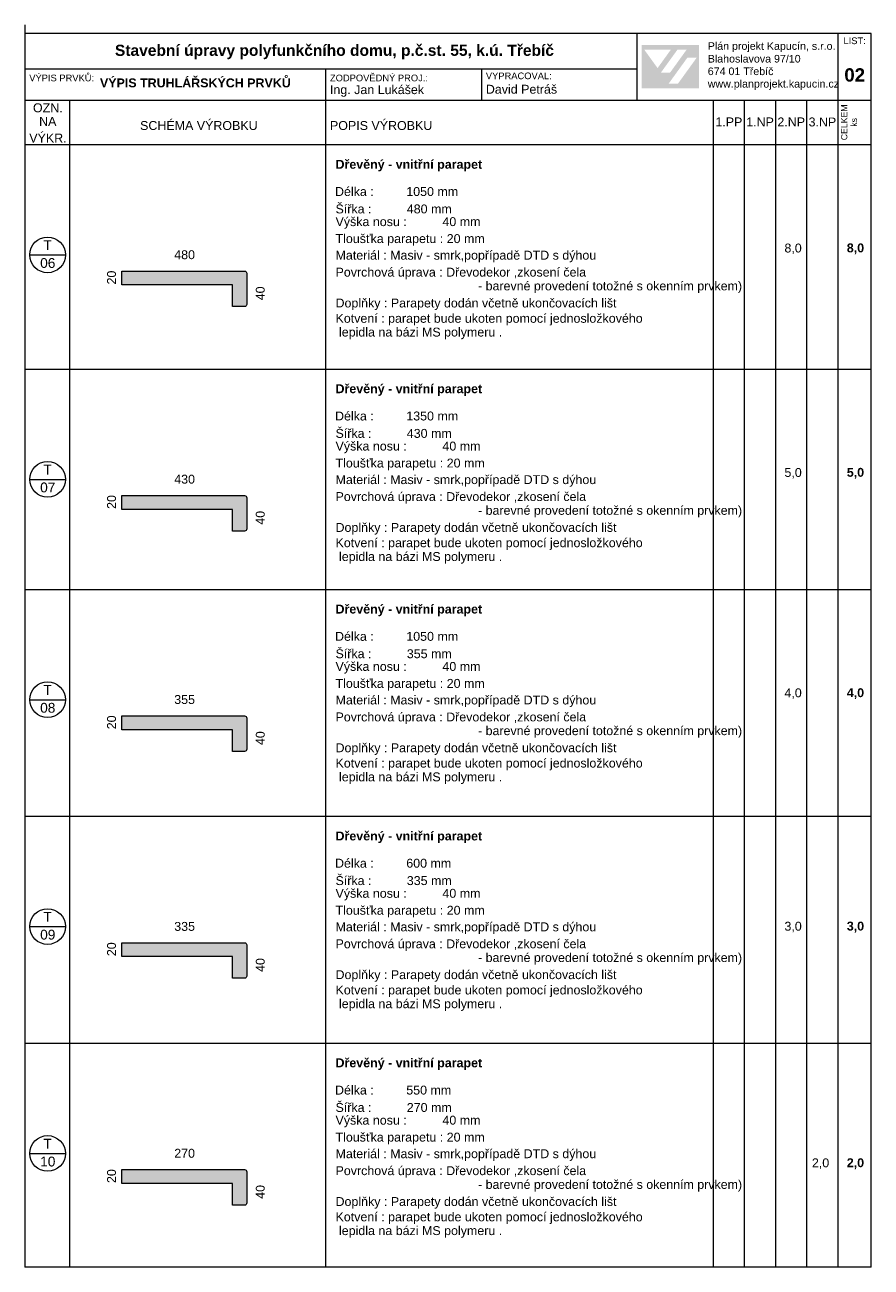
# Model space of a CAD drawing. Header units: millimetres. Extents: x 15381 to 191117, y -190522 to 367005.
# Tile 24 of 79: x 87376 to 106376, y -82148 to -54251. Entities that reach past the tile are written whole.
import ezdxf

# ---------------------------------------------------------------- set-up
doc = ezdxf.new("R2010")
doc.units = ezdxf.units.MM
doc.header["$MEASUREMENT"] = 0
doc.layers.add('Konstrukce - nosné', color=7, linetype='Continuous')
doc.styles.add('GENEROVANÝ_STYL_1', font='txt')
doc.styles.add('GENEROVANÝ_STYL_2', font='txt')

msp = doc.modelspace()

# ---------------------------------------------------------------- hatches: boundary and pattern name
at = {"linetype": 'Continuous', "lineweight": 13}
h = msp.add_hatch(color=1, dxfattribs=at)
h.paths.add_polyline_path([(101223.4, -55680.1), (102513.9, -55680.1), (102513.9, -54706.5), (101223.4, -54706.5)])
h.paths.add_polyline_path([(101282.7, -54809.6), (101877.8, -54810.6), (101580.5, -55221.8)], flags=0)
h.paths.add_polyline_path([(101653.2, -55326.5), (102027, -54809), (102232.6, -54809), (101858.7, -55327.5)], flags=0)
h.paths.add_polyline_path([(102039.6, -55570.2), (101830, -55570.2), (102252.4, -54984.7), (102462, -54984.7)], flags=0)
at = {"layer": 'Konstrukce - nosné', "linetype": 'Continuous', "lineweight": 0, "true_color": 0xead1c2}
for points in [[(89550.1, -60092), (89550.1, -59780.4), (92039.2, -59780.4), (92307, -59780.4, -0.4142136), (92357, -59830.4), (92357, -60528.8, -0.4142136), (92307, -60578.8), (92039.2, -60578.8), (92039.2, -60092)], [(89550.1, -65132), (89550.1, -64820.4), (92039.2, -64820.4), (92307, -64820.4, -0.4142136), (92357, -64870.4), (92357, -65568.8, -0.4142136), (92307, -65618.8), (92039.2, -65618.8), (92039.2, -65132)], [(89550.1, -70080.3), (89550.1, -69768.7), (92039.2, -69768.7), (92307, -69768.7, -0.4142136), (92357, -69818.7), (92357, -70517.1, -0.4142136), (92307, -70567.1), (92039.2, -70567.1), (92039.2, -70080.3)], [(89550.1, -75174.8), (89550.1, -74863.2), (92039.2, -74863.2), (92307, -74863.2, -0.4142136), (92357, -74913.2), (92357, -75611.7, -0.4142136), (92307, -75661.7), (92039.2, -75661.7), (92039.2, -75174.8)], [(89550.1, -80269.4), (89550.1, -79957.8), (92039.2, -79957.8), (92307, -79957.8, -0.4142136), (92357, -80007.8), (92357, -80706.2, -0.4142136), (92307, -80756.2), (92039.2, -80756.2), (92039.2, -80269.4)]]:
    msp.add_hatch(color=254, dxfattribs=at).paths.add_polyline_path(points)

# ---------------------------------------------------------------- linework, layer by layer
at = {"color": 7, "linetype": 'Continuous', "lineweight": 20}
for p, q in [((87375.8, -54250.9), (87375.8, -82148.1)), ((106375.8, -54448.1), (87375.8, -54448.1)), ((101125.8, -55948.1), (101125.8, -54448.1)), ((105625.8, -54448.1), (105625.8, -55948.1)), ((106375.8, -82148.1), (106375.8, -54448.1)), ((101125.8, -55248.1), (87375.8, -55248.1)), ((94125.8, -55248.1), (94125.8, -55948.1)), ((97625.8, -55248.1), (97625.8, -55948.1)), ((106375.8, -55948.1), (87375.8, -55948.1)), ((88375.8, -55948.1), (88375.8, -56948.1)), ((94125.8, -55948.1), (94125.8, -56948.1)), ((102825.8, -55948.1), (102825.8, -56948.1)), ((103525.8, -55948.1), (103525.8, -56948.1)), ((104225.8, -55948.1), (104225.8, -56948.1)), ((104925.8, -55948.1), (104925.8, -56948.1)), ((105625.8, -55948.1), (105625.8, -56948.1)), ((88375.8, -56750.9), (88375.8, -82148.1)), ((94125.8, -56750.9), (94125.8, -61988.1)), ((105625.8, -56750.9), (105625.8, -61988.1)), ((103825.8, -56948.1), (87375.8, -56948.1)), ((102825.8, -56948.1), (102825.8, -82148.1)), ((103525.8, -56948.1), (103525.8, -82148.1)), ((106375.8, -56948.1), (103825.8, -56948.1)), ((104225.8, -56948.1), (104225.8, -82148.1)), ((104925.8, -56948.1), (104925.8, -82148.1)), ((87486.3, -59417.2), (88286.3, -59417.2)), ((106375.8, -61988.1), (87375.8, -61988.1)), ((94125.8, -61988.1), (94125.8, -82148.1)), ((105625.8, -61988.1), (105625.8, -70216.6)), ((87486.3, -64457.2), (88286.3, -64457.2)), ((106375.8, -66936.4), (87375.8, -66936.4)), ((87486.3, -69405.5), (88286.3, -69405.5)), ((105625.8, -70216.6), (105625.8, -82148.1)), ((106375.8, -72030.9), (87375.8, -72030.9)), ((87486.3, -74500.1), (88286.3, -74500.1)), ((106375.8, -77125.5), (87375.8, -77125.5)), ((87486.3, -79594.6), (88286.3, -79594.6)), ((106375.8, -82148.1), (87375.8, -82148.1))]:
    msp.add_line(p, q, dxfattribs=at)
for centre in [(87886.3, -59417.2), (87886.3, -64457.2), (87886.3, -69405.5), (87886.3, -74500.1), (87886.3, -79594.6)]:
    msp.add_circle(centre, 400, dxfattribs=at)
at = {"layer": 'Konstrukce - nosné', "color": 7, "linetype": 'Continuous', "lineweight": 13, "flags": 128}
for points in [[(89550.1, -60092), (89550.1, -59780.4), (92039.2, -59780.4), (92307, -59780.4, -0.4142136), (92357, -59830.4), (92357, -60528.8, -0.4142136), (92307, -60578.8), (92039.2, -60578.8), (92039.2, -60092)], [(89550.1, -65132), (89550.1, -64820.4), (92039.2, -64820.4), (92307, -64820.4, -0.4142136), (92357, -64870.4), (92357, -65568.8, -0.4142136), (92307, -65618.8), (92039.2, -65618.8), (92039.2, -65132)], [(89550.1, -70080.3), (89550.1, -69768.7), (92039.2, -69768.7), (92307, -69768.7, -0.4142136), (92357, -69818.7), (92357, -70517.1, -0.4142136), (92307, -70567.1), (92039.2, -70567.1), (92039.2, -70080.3)], [(89550.1, -75174.8), (89550.1, -74863.2), (92039.2, -74863.2), (92307, -74863.2, -0.4142136), (92357, -74913.2), (92357, -75611.7, -0.4142136), (92307, -75661.7), (92039.2, -75661.7), (92039.2, -75174.8)], [(89550.1, -80269.4), (89550.1, -79957.8), (92039.2, -79957.8), (92307, -79957.8, -0.4142136), (92357, -80007.8), (92357, -80706.2, -0.4142136), (92307, -80756.2), (92039.2, -80756.2), (92039.2, -80269.4)]]:
    msp.add_lwpolyline(points, format="xyb", close=True, dxfattribs=at)

# ---------------------------------------------------------------- texts
at = {"color": 7, "linetype": 'Continuous', "lineweight": 20, "attachment_point": 7}
for s, insert, char_height, style in [('\\A1;{\\pql;\\fArial|b0|i0|c238|p38;Plán projekt Kapucín, s.r.o.}', (102708, -54863.5), 171, 'GENEROVANÝ_STYL_1'), ('\\A1;{\\pql;\\fArial|b0|i0|c238|p38;LIST:}', (105753.9, -54686.1), 150, 'GENEROVANÝ_STYL_1'), ('\\A1;{\\pql;\\fArial|b1|i0|c238|p38;Stavební úpravy polyfunkčního domu, p.č.st. 55, k.ú. Třebíč}', (89398.2, -55022.5), 250, 'GENEROVANÝ_STYL_2'), ('\\A1;{\\pql;\\fArial|b0|i0|c238|p38;Blahoslavova 97/10}', (102708, -55099.5), 171, 'GENEROVANÝ_STYL_1'), ('\\A1;{\\pql;\\fArial|b0|i0|c238|p38;674 01 Třebíč}', (102708, -55381.8), 171, 'GENEROVANÝ_STYL_1'), ('\\A1;{\\pql;\\fArial|b1|i0|c238|p38;0\\fArial|b1|i0|c238|p38;2}', (105773.1, -55530.2), 300, 'GENEROVANÝ_STYL_2'), ('\\A1;{\\pql;\\fArial|b0|i0|c238|p38;VÝPIS PRVKŮ:}', (87474.9, -55520.8), 150, 'GENEROVANÝ_STYL_1'), ('\\A1;{\\pql;\\fArial|b1|i0|c238|p38;VÝPIS TRUHLÁŘSKÝCH PRVKŮ}', (89061.6, -55657), 200, 'GENEROVANÝ_STYL_2'), ('\\A1;{\\pql;\\fArial|b0|i0|c238|p38;ZODPOVĚDNÝ PROJ.:}', (94225.8, -55520.8), 150, 'GENEROVANÝ_STYL_1'), ('\\A1;{\\pql;\\fArial|b0|i0|c238|p38;VYPRACOVAL:}', (97725.8, -55473.4), 150, 'GENEROVANÝ_STYL_1'), ('\\A1;{\\pql;\\fArial|b0|i0|c238|p38;Ing. Jan Lukášek}', (94225.8, -55866.3), 200, 'GENEROVANÝ_STYL_1'), ('\\A1;{\\pql;\\fArial|b0|i0|c238|p38;David Petráš}', (97725.8, -55799.6), 200, 'GENEROVANÝ_STYL_1'), ('\\A1;{\\pql;\\fArial|b0|i0|c238|p38;www.planprojekt.kapucin.cz}', (102708, -55710.7), 171, 'GENEROVANÝ_STYL_1'), ('\\A1;{\\pql;\\fArial|b0|i0|c238|p38;OZN.}', (87558.1, -56216.7), 200, 'GENEROVANÝ_STYL_1'), ('\\A1;{\\pql;\\fArial|b0|i0|c238|p38;NA}', (87696.1, -56519.2), 200, 'GENEROVANÝ_STYL_1'), ('\\A1;{\\pql;\\fArial|b0|i0|c238|p38;SCHÉMA VÝROBKU}', (89963.4, -56614.1), 200, 'GENEROVANÝ_STYL_1'), ('\\A1;{\\pql;\\fArial|b0|i0|c238|p38;POPIS VÝROBKU}', (94225.8, -56614.1), 200, 'GENEROVANÝ_STYL_1'), ('\\A1;{\\pql;\\fArial|b0|i0|c238|p38;1.PP}', (102878.6, -56531), 200, 'GENEROVANÝ_STYL_1'), ('\\A1;{\\pql;\\fArial|b0|i0|c238|p38;1.NP}', (103571.3, -56531), 200, 'GENEROVANÝ_STYL_1'), ('\\A1;{\\pql;\\fArial|b0|i0|c238|p38;2.NP}', (104271.3, -56531), 200, 'GENEROVANÝ_STYL_1'), ('\\A1;{\\pql;\\fArial|b0|i0|c238|p38;3\\fArial|b0|i0|c238|p38;.NP}', (104971.3, -56534.4), 200, 'GENEROVANÝ_STYL_1'), ('\\A1;{\\pql;\\fArial|b0|i0|c238|p38;VÝKR.}', (87474.9, -56893.5), 200, 'GENEROVANÝ_STYL_1'), ('\\A1;{\\pql;\\fArial|b1|i0|c238|p38;Dřevěný \\fArial|b1|i0|c238|p38;- vnitřní \\fArial|b1|i0|c238|p38;parapet }', (94350.7, -57542.7), 200, 'GENEROVANÝ_STYL_2'), ('\\A1;{\\pql;\\fArial|b0|i0|c238|p38;Délka : ^I1\\fArial|b0|i0|c238|p38;05\\fArial|b0|i0|c238|p38;0 mm}', (94339.1, -58097.2), 200, 'GENEROVANÝ_STYL_1'), ('\\A1;{\\pql;\\fArial|b0|i0|c238|p38;Šířka : ^I\\fArial|b0|i0|c238|p38;480\\fArial|b0|i0|c238|p38; mm}', (94350.7, -58487.7), 200, 'GENEROVANÝ_STYL_1'), ('\\A1;{\\pql;\\fArial|b0|i0|c238|p38;Výška nosu\\fArial|b0|i0|c238|p38; : ^I\\fArial|b0|i0|c238|p38;40\\fArial|b0|i0|c238|p38; mm}', (94350.7, -58830.5), 200, 'GENEROVANÝ_STYL_1'), ('\\A1;{\\pql;\\fArial|b0|i0|c238|p38;T}', (87792.8, -59308.4), 220, 'GENEROVANÝ_STYL_1'), ('\\A1;{\\pql;\\fArial|b0|i0|c238|p38;Tloušťka parapetu : 2\\fArial|b0|i0|c238|p38;0\\fArial|b0|i0|c238|p38; mm}', (94350.7, -59211.4), 200, 'GENEROVANÝ_STYL_1'), ('\\A1;{\\pql;\\fArial|b0|i0|c238|p38;480}', (90729.3, -59516.1), 200, 'GENEROVANÝ_STYL_1'), ('\\A1;{\\pql;\\fArial|b0|i0|c238|p38;Materiál : \\fArial|b0|i0|c238|p38;Masiv - smrk,popřípadě \\fArial|b0|i0|c238|p38;DTD \\fArial|b0|i0|c238|p38;s dýhou}', (94350.7, -59583.7), 200, 'GENEROVANÝ_STYL_1'), ('\\A1;{\\pql;\\fArial|b0|i0|c238|p38;8\\fArial|b0|i0|c238|p38;,0}', (104429.2, -59400), 200, 'GENEROVANÝ_STYL_1'), ('\\A1;{\\pql;\\fArial|b1|i0|c238|p38;8\\fArial|b1|i0|c238|p38;,0}', (105829.1, -59404.8), 200, 'GENEROVANÝ_STYL_2'), ('\\A1;{\\pql;\\fArial|b0|i0|c238|p38;0\\fArial|b0|i0|c238|p38;6}', (87719.4, -59711.9), 220, 'GENEROVANÝ_STYL_1'), ('\\A1;{\\pql;\\fArial|b0|i0|c238|p38;Doplňky :\\fArial|b0|i0|c238|p38; \\fArial|b0|i0|c238|p38;\\H0.997497x;Parapety dodán včetně ukončovacích lišt}', (94350.7, -60657.4), 200, 'GENEROVANÝ_STYL_1'), ('\\A1;{\\pql;\\fArial|b1|i0|c238|p38;Dřevěný \\fArial|b1|i0|c238|p38;- vnitřní \\fArial|b1|i0|c238|p38;parapet }', (94350.7, -62582.7), 200, 'GENEROVANÝ_STYL_2'), ('\\A1;{\\pql;\\fArial|b0|i0|c238|p38;Délka : ^I1\\fArial|b0|i0|c238|p38;3\\fArial|b0|i0|c238|p38;50 mm}', (94339.1, -63137.3), 200, 'GENEROVANÝ_STYL_1'), ('\\A1;{\\pql;\\fArial|b0|i0|c238|p38;Šířka : ^I\\fArial|b0|i0|c238|p38;4\\fArial|b0|i0|c238|p38;30 mm}', (94350.7, -63527.9), 200, 'GENEROVANÝ_STYL_1'), ('\\A1;{\\pql;\\fArial|b0|i0|c238|p38;Výška nosu\\fArial|b0|i0|c238|p38; : ^I\\fArial|b0|i0|c238|p38;40\\fArial|b0|i0|c238|p38; mm}', (94350.7, -63870.5), 200, 'GENEROVANÝ_STYL_1'), ('\\A1;{\\pql;\\fArial|b0|i0|c238|p38;T}', (87792.8, -64348.4), 220, 'GENEROVANÝ_STYL_1'), ('\\A1;{\\pql;\\fArial|b0|i0|c238|p38;Tloušťka parapetu : 2\\fArial|b0|i0|c238|p38;0\\fArial|b0|i0|c238|p38; mm}', (94350.7, -64251.4), 200, 'GENEROVANÝ_STYL_1'), ('\\A1;{\\pql;\\fArial|b0|i0|c238|p38;43\\fArial|b0|i0|c238|p38;0}', (90729.3, -64556.2), 200, 'GENEROVANÝ_STYL_1'), ('\\A1;{\\pql;\\fArial|b0|i0|c238|p38;Materiál : \\fArial|b0|i0|c238|p38;Masiv - smrk,popřípadě \\fArial|b0|i0|c238|p38;DTD \\fArial|b0|i0|c238|p38;s dýhou}', (94350.7, -64623.7), 200, 'GENEROVANÝ_STYL_1'), ('\\A1;{\\pql;\\fArial|b0|i0|c238|p38;5\\fArial|b0|i0|c238|p38;,0}', (104429.2, -64440), 200, 'GENEROVANÝ_STYL_1'), ('\\A1;{\\pql;\\fArial|b1|i0|c238|p38;5\\fArial|b1|i0|c238|p38;,0}', (105829.1, -64444.8), 200, 'GENEROVANÝ_STYL_2'), ('\\A1;{\\pql;\\fArial|b0|i0|c238|p38;0\\fArial|b0|i0|c238|p38;7}', (87719.4, -64751.9), 220, 'GENEROVANÝ_STYL_1'), ('\\A1;{\\pql;\\fArial|b0|i0|c238|p38;Doplňky :\\fArial|b0|i0|c238|p38; \\fArial|b0|i0|c238|p38;\\H0.997497x;Parapety dodán včetně ukončovacích lišt}', (94350.7, -65697.4), 200, 'GENEROVANÝ_STYL_1'), ('\\A1;{\\pql;\\fArial|b1|i0|c238|p38;Dřevěný \\fArial|b1|i0|c238|p38;- vnitřní \\fArial|b1|i0|c238|p38;parapet }', (94350.7, -67531), 200, 'GENEROVANÝ_STYL_2'), ('\\A1;{\\pql;\\fArial|b0|i0|c238|p38;Délka : ^I1\\fArial|b0|i0|c238|p38;0\\fArial|b0|i0|c238|p38;50 mm}', (94339.1, -68085.4), 200, 'GENEROVANÝ_STYL_1'), ('\\A1;{\\pql;\\fArial|b0|i0|c238|p38;Šířka : ^I\\fArial|b0|i0|c238|p38;355\\fArial|b0|i0|c238|p38; mm}', (94350.7, -68476.1), 200, 'GENEROVANÝ_STYL_1'), ('\\A1;{\\pql;\\fArial|b0|i0|c238|p38;Výška nosu\\fArial|b0|i0|c238|p38; : ^I\\fArial|b0|i0|c238|p38;40\\fArial|b0|i0|c238|p38; mm}', (94350.7, -68818.8), 200, 'GENEROVANÝ_STYL_1'), ('\\A1;{\\pql;\\fArial|b0|i0|c238|p38;T}', (87792.8, -69296.6), 220, 'GENEROVANÝ_STYL_1'), ('\\A1;{\\pql;\\fArial|b0|i0|c238|p38;Tloušťka parapetu : 2\\fArial|b0|i0|c238|p38;0\\fArial|b0|i0|c238|p38; mm}', (94350.7, -69199.7), 200, 'GENEROVANÝ_STYL_1'), ('\\A1;{\\pql;\\fArial|b0|i0|c238|p38;4\\fArial|b0|i0|c238|p38;,0}', (104429.2, -69388.2), 200, 'GENEROVANÝ_STYL_1'), ('\\A1;{\\pql;\\fArial|b0|i0|c238|p38;35\\fArial|b0|i0|c238|p38;5}', (90729.3, -69504.5), 200, 'GENEROVANÝ_STYL_1'), ('\\A1;{\\pql;\\fArial|b0|i0|c238|p38;Materiál : \\fArial|b0|i0|c238|p38;Masiv - smrk,popřípadě \\fArial|b0|i0|c238|p38;DTD \\fArial|b0|i0|c238|p38;s dýhou}', (94350.7, -69572), 200, 'GENEROVANÝ_STYL_1'), ('\\A1;{\\pql;\\fArial|b1|i0|c238|p38;4\\fArial|b1|i0|c238|p38;,0}', (105829.1, -69393), 200, 'GENEROVANÝ_STYL_2'), ('\\A1;{\\pql;\\fArial|b0|i0|c238|p38;0\\fArial|b0|i0|c238|p38;8}', (87719.4, -69700.2), 220, 'GENEROVANÝ_STYL_1'), ('\\A1;{\\pql;\\fArial|b0|i0|c238|p38;Doplňky :\\fArial|b0|i0|c238|p38; \\fArial|b0|i0|c238|p38;\\H0.997497x;Parapety dodán včetně ukončovacích lišt}', (94350.7, -70645.7), 200, 'GENEROVANÝ_STYL_1'), ('\\A1;{\\pql;\\fArial|b1|i0|c238|p38;Dřevěný \\fArial|b1|i0|c238|p38;- vnitřní \\fArial|b1|i0|c238|p38;parapet }', (94350.7, -72625.6), 200, 'GENEROVANÝ_STYL_2'), ('\\A1;{\\pql;\\fArial|b0|i0|c238|p38;Délka : ^I\\fArial|b0|i0|c238|p38;600\\fArial|b0|i0|c238|p38; mm}', (94339.1, -73180), 200, 'GENEROVANÝ_STYL_1'), ('\\A1;{\\pql;\\fArial|b0|i0|c238|p38;Šířka : ^I\\fArial|b0|i0|c238|p38;335\\fArial|b0|i0|c238|p38; mm}', (94350.7, -73570.7), 200, 'GENEROVANÝ_STYL_1'), ('\\A1;{\\pql;\\fArial|b0|i0|c238|p38;Výška nosu\\fArial|b0|i0|c238|p38; : ^I\\fArial|b0|i0|c238|p38;40\\fArial|b0|i0|c238|p38; mm}', (94350.7, -73913.4), 200, 'GENEROVANÝ_STYL_1'), ('\\A1;{\\pql;\\fArial|b0|i0|c238|p38;T}', (87792.8, -74391.2), 220, 'GENEROVANÝ_STYL_1'), ('\\A1;{\\pql;\\fArial|b0|i0|c238|p38;Tloušťka parapetu : 2\\fArial|b0|i0|c238|p38;0\\fArial|b0|i0|c238|p38; mm}', (94350.7, -74294.3), 200, 'GENEROVANÝ_STYL_1'), ('\\A1;{\\pql;\\fArial|b0|i0|c238|p38;335}', (90729.3, -74599), 200, 'GENEROVANÝ_STYL_1'), ('\\A1;{\\pql;\\fArial|b0|i0|c238|p38;Materiál : \\fArial|b0|i0|c238|p38;Masiv - smrk,popřípadě \\fArial|b0|i0|c238|p38;DTD \\fArial|b0|i0|c238|p38;s dýhou}', (94350.7, -74666.6), 200, 'GENEROVANÝ_STYL_1'), ('\\A1;{\\pql;\\fArial|b0|i0|c238|p38;3\\fArial|b0|i0|c238|p38;,0}', (104429.2, -74629.1), 200, 'GENEROVANÝ_STYL_1'), ('\\A1;{\\pql;\\fArial|b1|i0|c238|p38;3\\fArial|b1|i0|c238|p38;,0}', (105829.1, -74633.9), 200, 'GENEROVANÝ_STYL_2'), ('\\A1;{\\pql;\\fArial|b0|i0|c238|p38;0\\fArial|b0|i0|c238|p38;9}', (87719.4, -74794.8), 220, 'GENEROVANÝ_STYL_1'), ('\\A1;{\\pql;\\fArial|b0|i0|c238|p38;Doplňky :\\fArial|b0|i0|c238|p38; \\fArial|b0|i0|c238|p38;\\H0.997497x;Parapety dodán včetně ukončovacích lišt}', (94350.7, -75740.3), 200, 'GENEROVANÝ_STYL_1'), ('\\A1;{\\pql;\\fArial|b1|i0|c238|p38;Dřevěný \\fArial|b1|i0|c238|p38;- vnitřní \\fArial|b1|i0|c238|p38;parapet }', (94350.7, -77720.1), 200, 'GENEROVANÝ_STYL_2'), ('\\A1;{\\pql;\\fArial|b0|i0|c238|p38;Délka : ^I\\fArial|b0|i0|c238|p38;55\\fArial|b0|i0|c238|p38;0 mm}', (94339.1, -78274.6), 200, 'GENEROVANÝ_STYL_1'), ('\\A1;{\\pql;\\fArial|b0|i0|c238|p38;Šířka : ^I\\fArial|b0|i0|c238|p38;27\\fArial|b0|i0|c238|p38;0 mm}', (94350.7, -78665.1), 200, 'GENEROVANÝ_STYL_1'), ('\\A1;{\\pql;\\fArial|b0|i0|c238|p38;Výška nosu\\fArial|b0|i0|c238|p38; : ^I\\fArial|b0|i0|c238|p38;40\\fArial|b0|i0|c238|p38; mm}', (94350.7, -79007.9), 200, 'GENEROVANÝ_STYL_1'), ('\\A1;{\\pql;\\fArial|b0|i0|c238|p38;Tloušťka parapetu : 2\\fArial|b0|i0|c238|p38;0\\fArial|b0|i0|c238|p38; mm}', (94350.7, -79388.8), 200, 'GENEROVANÝ_STYL_1'), ('\\A1;{\\pql;\\fArial|b0|i0|c238|p38;T}', (87792.8, -79485.8), 220, 'GENEROVANÝ_STYL_1'), ('\\A1;{\\pql;\\fArial|b0|i0|c238|p38;27\\fArial|b0|i0|c238|p38;0}', (90729.3, -79693.5), 200, 'GENEROVANÝ_STYL_1'), ('\\A1;{\\pql;\\fArial|b0|i0|c238|p38;10}', (87719.4, -79889.3), 220, 'GENEROVANÝ_STYL_1'), ('\\A1;{\\pql;\\fArial|b0|i0|c238|p38;Materiál : \\fArial|b0|i0|c238|p38;Masiv - smrk,popřípadě \\fArial|b0|i0|c238|p38;DTD \\fArial|b0|i0|c238|p38;s dýhou}', (94350.7, -79761.2), 200, 'GENEROVANÝ_STYL_1'), ('\\A1;{\\pql;\\fArial|b0|i0|c238|p38;2\\fArial|b0|i0|c238|p38;,0}', (105045.5, -79943.1), 200, 'GENEROVANÝ_STYL_1'), ('\\A1;{\\pql;\\fArial|b1|i0|c238|p38;2\\fArial|b1|i0|c238|p38;,0}', (105829.1, -79947.9), 200, 'GENEROVANÝ_STYL_2'), ('\\A1;{\\pql;\\fArial|b0|i0|c238|p38;Doplňky :\\fArial|b0|i0|c238|p38; \\fArial|b0|i0|c238|p38;\\H0.997497x;Parapety dodán včetně ukončovacích lišt}', (94350.7, -80834.8), 200, 'GENEROVANÝ_STYL_1')]:
    msp.add_mtext(s, dxfattribs=dict(at, insert=insert, char_height=char_height, style=style))
at = {"color": 7, "linetype": 'Continuous', "lineweight": 20, "insert": (106060.9, -56842.3), "char_height": 140, "attachment_point": 7, "rotation": 90, "line_spacing_factor": 0.93321, "style": 'GENEROVANÝ_STYL_1'}
msp.add_mtext('\\A1;{\\pql;\\fArial|b0|i0|c238|p38;CELKEM\\P\\pqc;\\fArial|b0|i0|c238|p38;ks}', dxfattribs=at)
at = {"color": 7, "linetype": 'Continuous', "lineweight": 20, "char_height": 200, "attachment_point": 7, "style": 'GENEROVANÝ_STYL_1'}
for s, insert, line_spacing_factor in [('\\A1;{\\pql;\\fArial|b0|i0|c238|p38;Povrchová úprava : \\fArial|b0|i0|c238|p38;\\H0.996649x;Dřevodekor ,zkosení \\fArial|b0|i0|c238|p38;čela\\P\\pql;\\fArial|b0|i0|c238|p38;^I^I^I^I- barevné provedení totožné s okenním prvkem)}', (94350.7, -60273), 0.927646), ('\\A1;{\\pql;\\fArial|b0|i0|c238|p38;Kotvení : parapet bude ukoten pomocí jednosložkového\\P\\pql;\\fArial|b0|i0|c238|p38; lepidla na bázi MS polymeru .}', (94350.7, -61310.4), 0.927826), ('\\A1;{\\pql;\\fArial|b0|i0|c238|p38;Povrchová úprava : \\fArial|b0|i0|c238|p38;\\H0.996649x;Dřevodekor ,zkosení \\fArial|b0|i0|c238|p38;čela\\P\\pql;\\fArial|b0|i0|c238|p38;^I^I^I^I- barevné provedení totožné s okenním prvkem)}', (94350.7, -65313), 0.927646), ('\\A1;{\\pql;\\fArial|b0|i0|c238|p38;Kotvení : parapet bude ukoten pomocí jednosložkového\\P\\pql;\\fArial|b0|i0|c238|p38; lepidla na bázi MS polymeru .}', (94350.7, -66350.4), 0.927826), ('\\A1;{\\pql;\\fArial|b0|i0|c238|p38;Povrchová úprava : \\fArial|b0|i0|c238|p38;\\H0.996649x;Dřevodekor ,zkosení \\fArial|b0|i0|c238|p38;čela\\P\\pql;\\fArial|b0|i0|c238|p38;^I^I^I^I- barevné provedení totožné s okenním prvkem)}', (94350.7, -70261.3), 0.927646), ('\\A1;{\\pql;\\fArial|b0|i0|c238|p38;Kotvení : parapet bude ukoten pomocí jednosložkového\\P\\pql;\\fArial|b0|i0|c238|p38; lepidla na bázi MS polymeru .}', (94350.7, -71298.7), 0.927826), ('\\A1;{\\pql;\\fArial|b0|i0|c238|p38;Povrchová úprava : \\fArial|b0|i0|c238|p38;\\H0.996649x;Dřevodekor ,zkosení \\fArial|b0|i0|c238|p38;čela\\P\\pql;\\fArial|b0|i0|c238|p38;^I^I^I^I- barevné provedení totožné s okenním prvkem)}', (94350.7, -75355.9), 0.927646), ('\\A1;{\\pql;\\fArial|b0|i0|c238|p38;Kotvení : parapet bude ukoten pomocí jednosložkového\\P\\pql;\\fArial|b0|i0|c238|p38; lepidla na bázi MS polymeru .}', (94350.7, -76393.3), 0.927826), ('\\A1;{\\pql;\\fArial|b0|i0|c238|p38;Povrchová úprava : \\fArial|b0|i0|c238|p38;\\H0.996649x;Dřevodekor ,zkosení \\fArial|b0|i0|c238|p38;čela\\P\\pql;\\fArial|b0|i0|c238|p38;^I^I^I^I- barevné provedení totožné s okenním prvkem)}', (94350.7, -80450.4), 0.927646), ('\\A1;{\\pql;\\fArial|b0|i0|c238|p38;Kotvení : parapet bude ukoten pomocí jednosložkového\\P\\pql;\\fArial|b0|i0|c238|p38; lepidla na bázi MS polymeru .}', (94350.7, -81487.9), 0.927826)]:
    msp.add_mtext(s, dxfattribs=dict(at, insert=insert, line_spacing_factor=line_spacing_factor))
at = {"color": 7, "linetype": 'Continuous', "lineweight": 20, "char_height": 200, "attachment_point": 7, "rotation": 90, "style": 'GENEROVANÝ_STYL_1'}
for s, insert in [('\\A1;{\\pql;\\fArial|b0|i0|c238|p38;2\\fArial|b0|i0|c238|p38;0}', (89424.1, -60081.1)), ('\\A1;{\\pql;\\fArial|b0|i0|c238|p38;4\\fArial|b0|i0|c238|p38;0}', (92763.2, -60436.1)), ('\\A1;{\\pql;\\fArial|b0|i0|c238|p38;2\\fArial|b0|i0|c238|p38;0}', (89424.1, -65121.1)), ('\\A1;{\\pql;\\fArial|b0|i0|c238|p38;4\\fArial|b0|i0|c238|p38;0}', (92763.2, -65476.1)), ('\\A1;{\\pql;\\fArial|b0|i0|c238|p38;2\\fArial|b0|i0|c238|p38;0}', (89424.1, -70069.4)), ('\\A1;{\\pql;\\fArial|b0|i0|c238|p38;4\\fArial|b0|i0|c238|p38;0}', (92763.2, -70424.4)), ('\\A1;{\\pql;\\fArial|b0|i0|c238|p38;2\\fArial|b0|i0|c238|p38;0}', (89424.1, -75164)), ('\\A1;{\\pql;\\fArial|b0|i0|c238|p38;4\\fArial|b0|i0|c238|p38;0}', (92763.2, -75519)), ('\\A1;{\\pql;\\fArial|b0|i0|c238|p38;2\\fArial|b0|i0|c238|p38;0}', (89424.1, -80258.5)), ('\\A1;{\\pql;\\fArial|b0|i0|c238|p38;4\\fArial|b0|i0|c238|p38;0}', (92763.2, -80613.6))]:
    msp.add_mtext(s, dxfattribs=dict(at, insert=insert))

doc.saveas('drawing.dxf')
